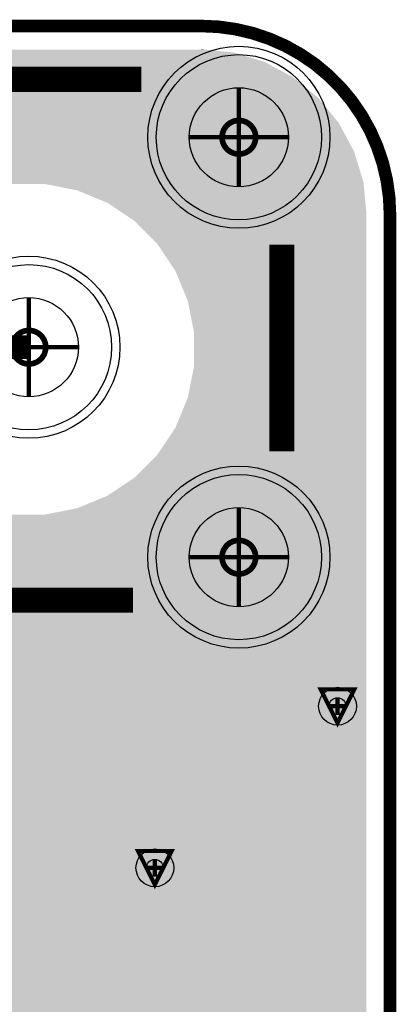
# Model space of a CAD drawing. Extents: x -0.05 to 0.95, y -0.15 to 2.1.
# Tile 188 of 188: x 0.77 to 0.95, y 1.63 to 2.1. Entities that reach past the tile are written whole.
import ezdxf

# ---------------------------------------------------------------- set-up
doc = ezdxf.new("R2010")
doc.units = 0
doc.layers.get('0').update_dxf_attribs({"linetype": 'CONTINUOUS'})
for name, color, linetype in [('LTE_IOT_23_CLICK_V101A_G1', 7, 'CONTINUOUS'), ('LTE_IOT_23_CLICK_V101A_G2', 6, 'CONTINUOUS'), ('LTE_IOT_23_CLICK_V101A_GBL', 1, 'CONTINUOUS'), ('LTE_IOT_23_CLICK_V101A_GBO', 4, 'CONTINUOUS'), ('LTE_IOT_23_CLICK_V101A_GBS', 5, 'CONTINUOUS'), ('LTE_IOT_23_CLICK_V101A_GD1', 10, 'CONTINUOUS'), ('LTE_IOT_23_CLICK_V101A_GG1', 14, 'CONTINUOUS'), ('LTE_IOT_23_CLICK_V101A_GKO', 9, 'CONTINUOUS'), ('LTE_IOT_23_CLICK_V101A_GTL', 12, 'CONTINUOUS'), ('LTE_IOT_23_CLICK_V101A_GTO', 11, 'CONTINUOUS'), ('LTE_IOT_23_CLICK_V101A_GTS', 8, 'CONTINUOUS'), ('LTE_IOT_23_CLICK_V101A_TXT', 15, 'CONTINUOUS')]:
    doc.layers.add(name, color=color, linetype=linetype)

# ---------------------------------------------------------------- blocks, each defined once
blk = doc.blocks.new('ROUND_5')
blk.add_circle((0, 0), 0.03935)
blk = doc.blocks.new('ROUND_6')
blk.add_circle((0, 0), 0.009)
blk = doc.blocks.new('ROUND_81')
blk.add_circle((0, 0), 0.04335)
blk = doc.blocks.new('ROUND_3')
blk.add_circle((0, 0), 0.004)
blk = doc.blocks.new('ROUND_150')
blk.add_circle((0, 0), 0.0236)

msp = doc.modelspace()

# ---------------------------------------------------------------- linework, layer by layer
at = {"layer": 'LTE_IOT_23_CLICK_V101A_G1'}
for points in [[(0.0098, 2.0829), (0.0246, 2.0874), (0.8902, 2.0829), (0.8754, 2.0874)], [(0.0246, 2.0874), (0.03869, 2.0888), (0.8754, 2.0874), (0.86131, 2.0888)], [(0.86, 2.0888), (0.8603, 2.0889), (0.86131, 2.0888), (0.8603, 2.0889)], [(-0.0038, 2.0756), (0.0098, 2.0829), (0.9038, 2.0756), (0.8902, 2.0829)], [(-0.0158, 2.0658), (-0.0038, 2.0756), (0.9158, 2.0658), (0.9038, 2.0756)], [(-0.0256, 2.0538), (-0.0158, 2.0658), (0.9256, 2.0538), (0.9158, 2.0658)], [(-0.0329, 2.0402), (-0.0256, 2.0538), (0.9329, 2.0402), (0.9256, 2.0538)], [(-0.0374, 2.0254), (-0.0329, 2.0402), (0.9374, 2.0254), (0.9329, 2.0402)], [(-0.03746, 2.0247), (-0.0374, 2.0254), (0.93746, 2.0247), (0.9374, 2.0254)], [(0.801, 2.0217), (0.7858, 2.0247), (0.93774, 2.0217), (0.93746, 2.0247)], [(0.8153, 2.0158), (0.801, 2.0217), (0.93829, 2.0158), (0.93774, 2.0217)], [(0.82355, 2.0103), (0.8153, 2.0158), (0.9388, 2.0103), (0.93829, 2.0158)], [(0.8282, 2.0072), (0.82355, 2.0103), (0.9388, 2.0072), (0.9388, 2.0103)], [(0.8392, 1.9962), (0.8282, 2.0072), (0.9388, 1.9962), (0.9388, 2.0072)], [(0.8478, 1.9833), (0.8392, 1.9962), (0.9388, 1.9833), (0.9388, 1.9962)], [(0.8537, 1.969), (0.8478, 1.9833), (0.9388, 1.969), (0.9388, 1.9833)], [(0.8567, 1.9538), (0.8537, 1.969), (0.9388, 1.9538), (0.9388, 1.969)], [(0.8567, 1.9382), (0.8567, 1.9538), (0.9388, 1.9382), (0.9388, 1.9538)], [(0.8537, 1.923), (0.8567, 1.9382), (0.9388, 1.923), (0.9388, 1.9382)], [(0.8478, 1.9087), (0.8537, 1.923), (0.9388, 1.9087), (0.9388, 1.923)], [(0.8392, 1.8958), (0.8478, 1.9087), (0.9388, 1.8958), (0.9388, 1.9087)], [(0.8282, 1.8848), (0.8392, 1.8958), (0.9388, 1.8848), (0.9388, 1.8958)], [(0.8153, 1.8762), (0.8282, 1.8848), (0.9388, 1.8762), (0.9388, 1.8848)], [(0.801, 1.8703), (0.8153, 1.8762), (0.9388, 1.8703), (0.9388, 1.8762)], [(0.1244, 1.8663), (0.1295, 1.8673), (0.9388, 1.8663), (0.9388, 1.8673)], [(0.7858, 1.8673), (0.801, 1.8703), (0.9388, 1.8673), (0.9388, 1.8703)], [(-0.0388, 1.5763), (-0.0388, 1.8663), (0.9388, 1.5763), (0.9388, 1.8663)]]:
    msp.add_solid(points, dxfattribs=at)
at = {"layer": 'LTE_IOT_23_CLICK_V101A_G2'}
for points in [[(0.0098, 2.0829), (0.0246, 2.0874), (0.8902, 2.0829), (0.8754, 2.0874)], [(0.0246, 2.0874), (0.03869, 2.0888), (0.8754, 2.0874), (0.86131, 2.0888)], [(0.86, 2.0888), (0.8603, 2.0889), (0.86131, 2.0888), (0.8603, 2.0889)], [(-0.0038, 2.0756), (0.0098, 2.0829), (0.9038, 2.0756), (0.8902, 2.0829)], [(-0.0158, 2.0658), (-0.0038, 2.0756), (0.9158, 2.0658), (0.9038, 2.0756)], [(-0.0256, 2.0538), (-0.0158, 2.0658), (0.9256, 2.0538), (0.9158, 2.0658)], [(-0.0329, 2.0402), (-0.0256, 2.0538), (0.9329, 2.0402), (0.9256, 2.0538)], [(-0.0374, 2.0254), (-0.0329, 2.0402), (0.9374, 2.0254), (0.9329, 2.0402)], [(-0.03746, 2.0247), (-0.0374, 2.0254), (0.93746, 2.0247), (0.9374, 2.0254)], [(0.801, 2.0217), (0.7858, 2.0247), (0.93774, 2.0217), (0.93746, 2.0247)], [(0.8153, 2.0158), (0.801, 2.0217), (0.93829, 2.0158), (0.93774, 2.0217)], [(0.82355, 2.0103), (0.8153, 2.0158), (0.9388, 2.0103), (0.93829, 2.0158)], [(0.8282, 2.0072), (0.82355, 2.0103), (0.9388, 2.0072), (0.9388, 2.0103)], [(0.8392, 1.9962), (0.8282, 2.0072), (0.9388, 1.9962), (0.9388, 2.0072)], [(0.8478, 1.9833), (0.8392, 1.9962), (0.9388, 1.9833), (0.9388, 1.9962)], [(0.8537, 1.969), (0.8478, 1.9833), (0.9388, 1.969), (0.9388, 1.9833)], [(0.8567, 1.9538), (0.8537, 1.969), (0.9388, 1.9538), (0.9388, 1.969)], [(0.8567, 1.9382), (0.8567, 1.9538), (0.9388, 1.9382), (0.9388, 1.9538)], [(0.8537, 1.923), (0.8567, 1.9382), (0.9388, 1.923), (0.9388, 1.9382)], [(0.8478, 1.9087), (0.8537, 1.923), (0.9388, 1.9087), (0.9388, 1.923)], [(0.8392, 1.8958), (0.8478, 1.9087), (0.9388, 1.8958), (0.9388, 1.9087)], [(0.8282, 1.8848), (0.8392, 1.8958), (0.9388, 1.8848), (0.9388, 1.8958)], [(0.8153, 1.8762), (0.8282, 1.8848), (0.9388, 1.8762), (0.9388, 1.8848)], [(0.801, 1.8703), (0.8153, 1.8762), (0.9388, 1.8703), (0.9388, 1.8762)], [(0.1244, 1.8663), (0.1295, 1.8673), (0.9388, 1.8663), (0.9388, 1.8673)], [(0.7858, 1.8673), (0.801, 1.8703), (0.9388, 1.8673), (0.9388, 1.8703)], [(-0.0388, 1.6082), (-0.0388, 1.8663), (0.9388, 1.6082), (0.9388, 1.8663)]]:
    msp.add_solid(points, dxfattribs=at)
at = {"layer": 'LTE_IOT_23_CLICK_V101A_GBL'}
for points in [[(0.0098, 2.0829), (0.0246, 2.0874), (0.8902, 2.0829), (0.8754, 2.0874)], [(0.0246, 2.0874), (0.03869, 2.0888), (0.8754, 2.0874), (0.86131, 2.0888)], [(0.86, 2.0888), (0.8603, 2.0889), (0.86131, 2.0888), (0.8603, 2.0889)], [(-0.0038, 2.0756), (0.0098, 2.0829), (0.9038, 2.0756), (0.8902, 2.0829)], [(-0.0158, 2.0658), (-0.0038, 2.0756), (0.9158, 2.0658), (0.9038, 2.0756)], [(-0.0256, 2.0538), (-0.0158, 2.0658), (0.9256, 2.0538), (0.9158, 2.0658)], [(-0.0329, 2.0402), (-0.0256, 2.0538), (0.9329, 2.0402), (0.9256, 2.0538)], [(-0.0374, 2.0254), (-0.0329, 2.0402), (0.9374, 2.0254), (0.9329, 2.0402)], [(-0.03746, 2.0247), (-0.0374, 2.0254), (0.93746, 2.0247), (0.9374, 2.0254)], [(0.801, 2.0217), (0.7858, 2.0247), (0.93774, 2.0217), (0.93746, 2.0247)], [(0.8153, 2.0158), (0.801, 2.0217), (0.93829, 2.0158), (0.93774, 2.0217)], [(0.82355, 2.0103), (0.8153, 2.0158), (0.9388, 2.0103), (0.93829, 2.0158)], [(0.8282, 2.0072), (0.82355, 2.0103), (0.9388, 2.0072), (0.9388, 2.0103)], [(0.8392, 1.9962), (0.8282, 2.0072), (0.9388, 1.9962), (0.9388, 2.0072)], [(0.8478, 1.9833), (0.8392, 1.9962), (0.9388, 1.9833), (0.9388, 1.9962)], [(0.8537, 1.969), (0.8478, 1.9833), (0.9388, 1.969), (0.9388, 1.9833)], [(0.8567, 1.9538), (0.8537, 1.969), (0.9388, 1.9538), (0.9388, 1.969)], [(0.8567, 1.9382), (0.8567, 1.9538), (0.9388, 1.9382), (0.9388, 1.9538)], [(0.8537, 1.923), (0.8567, 1.9382), (0.9388, 1.923), (0.9388, 1.9382)], [(0.8478, 1.9087), (0.8537, 1.923), (0.9388, 1.9087), (0.9388, 1.923)], [(0.8392, 1.8958), (0.8478, 1.9087), (0.9388, 1.8958), (0.9388, 1.9087)], [(0.8282, 1.8848), (0.8392, 1.8958), (0.9388, 1.8848), (0.9388, 1.8958)], [(0.8153, 1.8762), (0.8282, 1.8848), (0.9388, 1.8762), (0.9388, 1.8848)], [(0.801, 1.8703), (0.8153, 1.8762), (0.9388, 1.8703), (0.9388, 1.8762)], [(0.1244, 1.8663), (0.1295, 1.8673), (0.9388, 1.8663), (0.9388, 1.8673)], [(0.7858, 1.8673), (0.801, 1.8703), (0.9388, 1.8673), (0.9388, 1.8703)], [(-0.0388, 1.5859), (-0.0388, 1.8663), (0.9388, 1.5859), (0.9388, 1.8663)]]:
    msp.add_solid(points, dxfattribs=at)
at = {"layer": 'LTE_IOT_23_CLICK_V101A_GBO', "const_width": 0.012}
for points in [[(0.7252, 2.0746), (0.8315, 2.0746)], [(0.8985, 1.8974), (0.8985, 1.9958)], [(0.7292, 1.8265), (0.8276, 1.8265)]]:
    msp.add_lwpolyline(points, dxfattribs=at)
at = {"layer": 'LTE_IOT_23_CLICK_V101A_GD1', "const_width": 0.0027}
for points in [[(0.87, 2.047, 1), (0.886, 2.047, 1)], [(0.77, 1.947, 1), (0.786, 1.947, 1)], [(0.87, 1.847, 1), (0.886, 1.847, 1)]]:
    msp.add_lwpolyline(points, format="xyb", close=True, dxfattribs=at)
at = {"layer": 'LTE_IOT_23_CLICK_V101A_GD1', "const_width": 0.002}
for points in [[(0.925, 1.768), (0.917, 1.784), (0.933, 1.784), (0.925, 1.768)], [(0.838, 1.691), (0.83, 1.707), (0.846, 1.707), (0.838, 1.691)]]:
    msp.add_lwpolyline(points, dxfattribs=at)
at = {"layer": 'LTE_IOT_23_CLICK_V101A_GG1', "const_width": 0.002}
for points in [[(0.878, 2.0234), (0.878, 2.0706)], [(0.8544, 2.047), (0.9016, 2.047)], [(0.778, 1.9234), (0.778, 1.9706)], [(0.7544, 1.947), (0.8016, 1.947)], [(0.878, 1.8234), (0.878, 1.8706)], [(0.8544, 1.847), (0.9016, 1.847)], [(0.925, 1.772), (0.925, 1.78)], [(0.921, 1.776), (0.929, 1.776)], [(0.838, 1.695), (0.838, 1.703)], [(0.834, 1.699), (0.842, 1.699)]]:
    msp.add_lwpolyline(points, dxfattribs=at)
at = {"layer": 'LTE_IOT_23_CLICK_V101A_GKO', "const_width": 0.006}
for points in [[(0.04, 2.1), (0.86, 2.1)], [(0.95, -0.05), (0.95, 2.01)]]:
    msp.add_lwpolyline(points, dxfattribs=at)
msp.add_lwpolyline([(0.95, 2.01, 0.414214), (0.86, 2.1)], format="xyb", dxfattribs=at)
at = {"layer": 'LTE_IOT_23_CLICK_V101A_GTL', "const_width": 0.0113}
msp.add_lwpolyline([(0.5246, 1.947), (0.778, 1.947)], dxfattribs=at)
at = {"layer": 'LTE_IOT_23_CLICK_V101A_GTL'}
for points in [[(0.0098, 2.0829), (0.0246, 2.0874), (0.8902, 2.0829), (0.8754, 2.0874)], [(0.0246, 2.0874), (0.03869, 2.0888), (0.8754, 2.0874), (0.86131, 2.0888)], [(0.86, 2.0888), (0.8603, 2.0889), (0.86131, 2.0888), (0.8603, 2.0889)], [(-0.0038, 2.0756), (0.0098, 2.0829), (0.9038, 2.0756), (0.8902, 2.0829)], [(-0.0158, 2.0658), (-0.0038, 2.0756), (0.9158, 2.0658), (0.9038, 2.0756)], [(-0.0256, 2.0538), (-0.0158, 2.0658), (0.9256, 2.0538), (0.9158, 2.0658)], [(-0.0329, 2.0402), (-0.0256, 2.0538), (0.9329, 2.0402), (0.9256, 2.0538)], [(-0.0374, 2.0254), (-0.0329, 2.0402), (0.9374, 2.0254), (0.9329, 2.0402)], [(-0.03746, 2.0247), (-0.0374, 2.0254), (0.93746, 2.0247), (0.9374, 2.0254)], [(0.801, 2.0217), (0.7858, 2.0247), (0.93774, 2.0217), (0.93746, 2.0247)], [(0.8153, 2.0158), (0.801, 2.0217), (0.93829, 2.0158), (0.93774, 2.0217)], [(0.82355, 2.0103), (0.8153, 2.0158), (0.9388, 2.0103), (0.93829, 2.0158)], [(0.8282, 2.0072), (0.82355, 2.0103), (0.9388, 2.0072), (0.9388, 2.0103)], [(0.8392, 1.9962), (0.8282, 2.0072), (0.9388, 1.9962), (0.9388, 2.0072)], [(0.8478, 1.9833), (0.8392, 1.9962), (0.9388, 1.9833), (0.9388, 1.9962)], [(0.8537, 1.969), (0.8478, 1.9833), (0.9388, 1.969), (0.9388, 1.9833)], [(0.8567, 1.9538), (0.8537, 1.969), (0.9388, 1.9538), (0.9388, 1.969)], [(0.8567, 1.9382), (0.8567, 1.9538), (0.9388, 1.9382), (0.9388, 1.9538)], [(0.8537, 1.923), (0.8567, 1.9382), (0.9388, 1.923), (0.9388, 1.9382)], [(0.8478, 1.9087), (0.8537, 1.923), (0.9388, 1.9087), (0.9388, 1.923)], [(0.8392, 1.8958), (0.8478, 1.9087), (0.9388, 1.8958), (0.9388, 1.9087)], [(0.8282, 1.8848), (0.8392, 1.8958), (0.9388, 1.8848), (0.9388, 1.8958)], [(0.8153, 1.8762), (0.8282, 1.8848), (0.9388, 1.8762), (0.9388, 1.8848)], [(0.801, 1.8703), (0.8153, 1.8762), (0.9388, 1.8703), (0.9388, 1.8762)], [(0.44, 1.8638), (0.44106, 1.8673), (0.9388, 1.8638), (0.9388, 1.8673)], [(0.7858, 1.8673), (0.801, 1.8703), (0.9388, 1.8673), (0.9388, 1.8703)], [(0.4384, 1.8476), (0.44, 1.8638), (0.9388, 1.8476), (0.9388, 1.8638)], [(0.4385, 1.847), (0.4384, 1.8476), (0.9388, 1.847), (0.9388, 1.8476)], [(0.4385, 1.7848), (0.4385, 1.847), (0.9388, 1.7848), (0.9388, 1.847)], [(0.4387, 1.7839), (0.4385, 1.7848), (0.9388, 1.7839), (0.9388, 1.7848)], [(0.4389, 1.7832), (0.4387, 1.7839), (0.9388, 1.7832), (0.9388, 1.7839)], [(0.439, 1.7826), (0.4389, 1.7832), (0.9388, 1.7826), (0.9388, 1.7832)], [(0.4392, 1.7823), (0.439, 1.7826), (0.9388, 1.7823), (0.9388, 1.7826)], [(0.4393, 1.782), (0.4392, 1.7823), (0.9388, 1.782), (0.9388, 1.7823)], [(0.4394, 1.7819), (0.4393, 1.782), (0.9388, 1.7819), (0.9388, 1.782)], [(0.4399, 1.7816), (0.4394, 1.7819), (0.9388, 1.7816), (0.9388, 1.7819)], [(0.4399, 1.7815), (0.4399, 1.7816), (0.9388, 1.7815), (0.9388, 1.7816)], [(0.4408, 1.7809), (0.4399, 1.7815), (0.9388, 1.7809), (0.9388, 1.7815)], [(0.4419, 1.7793), (0.4408, 1.7809), (0.9388, 1.7793), (0.9388, 1.7809)], [(0.442, 1.7792), (0.4419, 1.7793), (0.9388, 1.7792), (0.9388, 1.7793)], [(0.442, 1.7791), (0.442, 1.7792), (0.9388, 1.7791), (0.9388, 1.7792)], [(0.4432, 1.7773), (0.442, 1.7791), (0.9388, 1.7773), (0.9388, 1.7791)], [(0.444, 1.6521), (0.444, 1.7773), (0.9388, 1.6521), (0.9388, 1.7773)], [(0.4426, 1.6478), (0.4434, 1.6521), (0.9388, 1.6478), (0.9388, 1.6521)], [(0.4414, 1.6461), (0.4426, 1.6478), (0.9388, 1.6461), (0.9388, 1.6478)], [(0.4385, 1.6415), (0.4387, 1.6423), (0.9388, 1.6415), (0.9388, 1.6423)], [(0.4387, 1.6423), (0.4388, 1.6429), (0.9388, 1.6423), (0.9388, 1.6429)], [(0.4388, 1.6429), (0.439, 1.6433), (0.9388, 1.6429), (0.9388, 1.6433)], [(0.439, 1.6433), (0.4394, 1.6437), (0.9388, 1.6433), (0.9388, 1.6437)], [(0.4394, 1.6437), (0.4402, 1.6442), (0.9388, 1.6437), (0.9388, 1.6442)], [(0.4402, 1.6442), (0.4413, 1.646), (0.9388, 1.6442), (0.9388, 1.646)], [(0.4413, 1.646), (0.4414, 1.6461), (0.9388, 1.646), (0.9388, 1.6461)], [(0.4383, 1.6405), (0.4385, 1.6415), (0.9388, 1.6405), (0.9388, 1.6415)], [(0.4383, 1.6112), (0.4383, 1.6405), (0.9388, 1.6112), (0.9388, 1.6405)]]:
    msp.add_solid(points, dxfattribs=at)
at = {"layer": 'LTE_IOT_23_CLICK_V101A_GTO', "const_width": 0.012}
for points in [[(0.7252, 2.0746), (0.8315, 2.0746)], [(0.8985, 1.8974), (0.8985, 1.9958)], [(0.7292, 1.8265), (0.8276, 1.8265)]]:
    msp.add_lwpolyline(points, dxfattribs=at)

# ---------------------------------------------------------------- block references
at = {"layer": 'LTE_IOT_23_CLICK_V101A_G1'}
for name, p in [('ROUND_5', (0.878, 2.047)), ('ROUND_5', (0.878, 1.847)), ('ROUND_6', (0.925, 1.776)), ('ROUND_6', (0.838, 1.699))]:
    msp.add_blockref(name, p, dxfattribs=at)
at = {"layer": 'LTE_IOT_23_CLICK_V101A_G2'}
for name, p in [('ROUND_5', (0.878, 2.047)), ('ROUND_5', (0.878, 1.847)), ('ROUND_6', (0.925, 1.776)), ('ROUND_6', (0.838, 1.699))]:
    msp.add_blockref(name, p, dxfattribs=at)
at = {"layer": 'LTE_IOT_23_CLICK_V101A_GBL'}
for name, p in [('ROUND_5', (0.878, 2.047)), ('ROUND_5', (0.778, 1.947)), ('ROUND_5', (0.878, 1.847)), ('ROUND_6', (0.925, 1.776)), ('ROUND_6', (0.838, 1.699))]:
    msp.add_blockref(name, p, dxfattribs=at)
at = {"layer": 'LTE_IOT_23_CLICK_V101A_GBS'}
for p in [(0.878, 2.047), (0.778, 1.947), (0.878, 1.847)]:
    msp.add_blockref('ROUND_81', p, dxfattribs=at)
at = {"layer": 'LTE_IOT_23_CLICK_V101A_GTL'}
for name, p in [('ROUND_5', (0.878, 2.047)), ('ROUND_5', (0.778, 1.947)), ('ROUND_5', (0.878, 1.847)), ('ROUND_6', (0.925, 1.776)), ('ROUND_6', (0.838, 1.699))]:
    msp.add_blockref(name, p, dxfattribs=at)
at = {"layer": 'LTE_IOT_23_CLICK_V101A_GTS'}
for p in [(0.878, 2.047), (0.778, 1.947), (0.878, 1.847)]:
    msp.add_blockref('ROUND_81', p, dxfattribs=at)
at = {"layer": 'LTE_IOT_23_CLICK_V101A_TXT'}
for name, p in [('ROUND_150', (0.878, 2.047)), ('ROUND_150', (0.778, 1.947)), ('ROUND_150', (0.878, 1.847)), ('ROUND_3', (0.925, 1.776)), ('ROUND_3', (0.838, 1.699))]:
    msp.add_blockref(name, p, dxfattribs=at)

doc.saveas('drawing.dxf')
